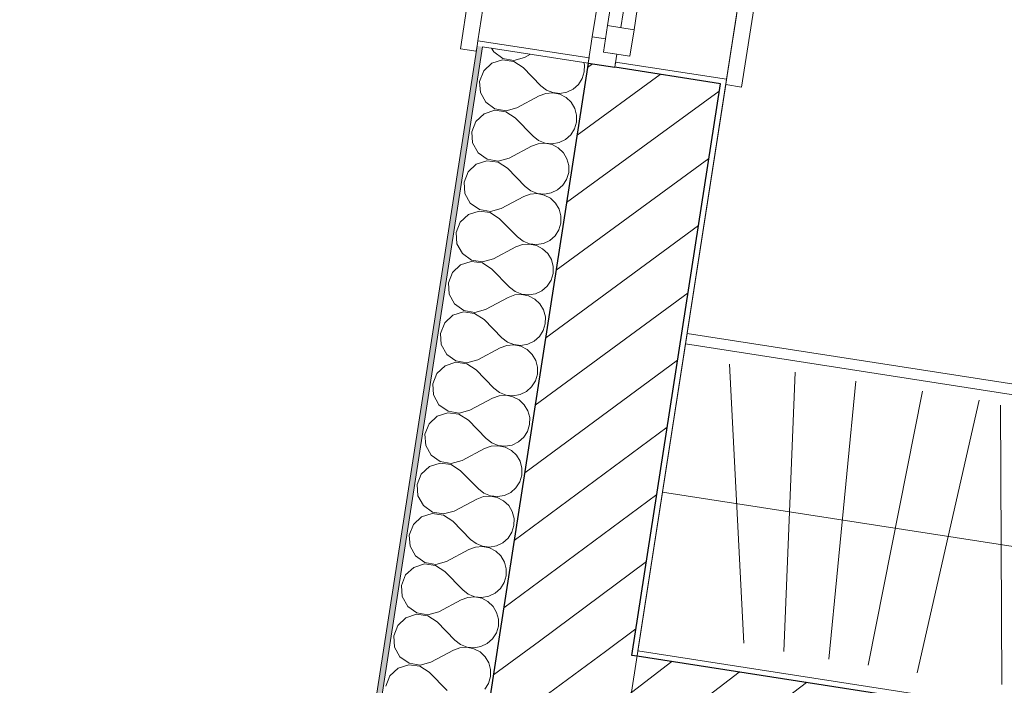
# Model space of a CAD drawing. Header units: metres. Extents: x 5509548 to 5517943, y 5680530 to 5684871.
# Tile 96 of 124: x 5516177.18 to 5516179.02, y 5683290.47 to 5683291.71. Entities that reach past the tile are written whole.
import ezdxf

# ---------------------------------------------------------------- set-up
doc = ezdxf.new("R2010")
doc.units = ezdxf.units.M
doc.linetypes.add('Przerywana', pattern=[240, 120, -120])
for name, color, linetype in [('Nowe_A-Meble-Sypialnia', 7, 'CONTINUOUS'), ('Nowe_A-Posadzki', 7, 'CONTINUOUS'), ('Nowe_A-Ściany-Działowe', 7, 'CONTINUOUS'), ('Nowe_A-Ściany-Zewnętrzne', 7, 'CONTINUOUS'), ('Nowe_Okna Archicada', 7, 'CONTINUOUS')]:
    doc.layers.add(name, color=color, linetype=linetype)
for name, color, linetype, lineweight in [('Nowe_A-Meble-Sypialnia_Nr_pióra__4', 7, 'CONTINUOUS', 13), ('Nowe_A-Posadzki_Nr_pióra__89', 7, 'CONTINUOUS', 13), ('Nowe_A-Ściany-Działowe_Nr_pióra__27', 7, 'CONTINUOUS', 25), ('Nowe_A-Ściany-Działowe_Nr_pióra__47', 7, 'CONTINUOUS', 15), ('Nowe_A-Ściany-Zewnętrzne_Nr_pióra__174', 7, 'CONTINUOUS', 5), ('Nowe_A-Ściany-Zewnętrzne_Nr_pióra__27', 7, 'CONTINUOUS', 25), ('Nowe_A-Ściany-Zewnętrzne_Nr_pióra__47', 7, 'CONTINUOUS', 15), ('Nowe_A-Ściany-Zewnętrzne_Nr_pióra__67', 7, 'CONTINUOUS', 13), ('Nowe_Okna Archicada_Nr_pióra__20', 1, 'CONTINUOUS', 13), ('Nowe_Okna Archicada_Nr_pióra__23', 7, 'CONTINUOUS', 15), ('Nowe_Okna Archicada_Nr_pióra__27', 7, 'CONTINUOUS', 25), ('Nowe_Okna Archicada_Nr_pióra__3', 7, 'CONTINUOUS', 13), ('Nowe_Okna Archicada_Nr_pióra__47', 7, 'CONTINUOUS', 15)]:
    doc.layers.add(name, color=color, linetype=linetype, lineweight=lineweight)
doc.layers.add('Nowe_A-Strefy-Parter_Nr_pióra__94', color=7, linetype='CONTINUOUS', lineweight=13, true_color=0xe4ad2c)
pattern_1 = [(0, (0, 0), (0, 86.60254037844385), [0, -50]), (0, (25, 43.30126941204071), (0, 86.60254037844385), [0, -50])]
pattern_2 = [(45, (0, 0), (-63.63960862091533, 63.63960862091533), [])]

# ---------------------------------------------------------------- blocks, each defined once
blk = doc.blocks.new('Strop_4', base_point=(65240.07224493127, -99177.59784355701))
at = {"layer": 'Nowe_A-Posadzki_Nr_pióra__89', "color": 7, "linetype": 'Continuous', "lineweight": 13, "flags": 128}
blk.add_lwpolyline([(65240.07224493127, -99177.59784355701), (65240.07224493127, -116907.597843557), (90770.07224493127, -116907.597843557), (90770.07224493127, -99177.59784355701)], close=True, dxfattribs=at)
blk = doc.blocks.new('*X180')
at = {"layer": 'Nowe_A-Ściany-Zewnętrzne_Nr_pióra__174', "color": 7, "linetype": 'Continuous', "lineweight": 5}
for p, q in [((64797.48121627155, -111792.5958277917), (64802.3230586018, -111798.7795288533)), ((64802.3230586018, -111798.7795288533), (64821.03146698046, -111808.1337330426)), ((64841.94358406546, -111808.5685193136), (64861.02462588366, -111800.000000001)), ((64861.02462588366, -111800.000000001), (64870.89685549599, -111792.5958277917)), ((64973.49788101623, -111796.5111176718), (64971.77200322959, -111792.5958277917)), ((64975.31034016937, -111809.5238095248), (64973.49788101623, -111796.5111176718)), ((64802.3230586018, -111820.2680901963), (64789.427959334, -111836.7369121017)), ((64821.03146698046, -111810.913886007), (64802.3230586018, -111820.2680901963)), ((64821.03146698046, -111808.1337330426), (64841.94358406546, -111808.5685193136)), ((64841.94358406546, -111810.479099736), (64821.03146698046, -111810.913886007)), ((64861.02462588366, -111819.0476190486), (64841.94358406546, -111810.479099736)), ((64861.02462588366, -111819.0476190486), (64899.11986397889, -111847.61904762)), ((64973.49788101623, -111822.5365013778), (64975.31034016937, -111809.5238095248)), ((64789.427959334, -111836.7369121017), (64784.83414969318, -111857.1428571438)), ((64959.81552709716, -111844.6750150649), (64968.19847390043, -111834.5586243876)), ((64968.19847390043, -111834.5586243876), (64973.49788101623, -111822.5365013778)), ((64784.83414969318, -111857.1428571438), (64789.427959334, -111877.548802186)), ((64899.11986397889, -111847.61904762), (64910.61749295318, -111853.9766954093)), ((64910.61749295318, -111853.9766954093), (64923.41483563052, -111856.9504435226)), ((64923.41483563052, -111857.3352707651), (64910.61749295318, -111860.3090188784)), ((64923.41483563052, -111856.9504435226), (64936.53771625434, -111856.3139204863)), ((64936.53771625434, -111857.9717938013), (64923.41483563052, -111857.3352707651)), ((64936.53771625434, -111856.3139204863), (64948.98717805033, -111852.1155805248)), ((64948.98717805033, -111862.1701337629), (64936.53771625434, -111857.9717938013)), ((64948.98717805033, -111852.1155805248), (64959.81552709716, -111844.6750150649)), ((64861.02462588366, -111895.2380952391), (64899.11986397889, -111866.6666666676)), ((64910.61749295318, -111860.3090188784), (64899.11986397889, -111866.6666666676)), ((64959.81552709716, -111869.6106992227), (64948.98717805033, -111862.1701337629)), ((64968.19847390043, -111879.7270899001), (64959.81552709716, -111869.6106992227)), ((64789.427959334, -111877.548802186), (64802.3230586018, -111894.0176240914)), ((64802.3230586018, -111894.0176240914), (64821.03146698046, -111903.3718282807)), ((64973.49788101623, -111891.7492129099), (64968.19847390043, -111879.7270899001)), ((64975.31034016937, -111904.7619047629), (64973.49788101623, -111891.7492129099)), ((64821.03146698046, -111906.1519812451), (64802.3230586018, -111915.5061854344)), ((64821.03146698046, -111903.3718282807), (64841.94358406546, -111903.8066145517)), ((64841.94358406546, -111905.7171949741), (64821.03146698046, -111906.1519812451)), ((64841.94358406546, -111903.8066145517), (64861.02462588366, -111895.2380952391)), ((64861.02462588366, -111914.2857142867), (64841.94358406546, -111905.7171949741)), ((64973.49788101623, -111917.7745966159), (64975.31034016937, -111904.7619047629)), ((64802.3230586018, -111915.5061854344), (64789.427959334, -111931.9750073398)), ((64861.02462588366, -111914.2857142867), (64899.11986397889, -111942.8571428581)), ((64959.81552709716, -111939.913110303), (64968.19847390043, -111929.7967196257)), ((64968.19847390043, -111929.7967196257), (64973.49788101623, -111917.7745966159)), ((64789.427959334, -111931.9750073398), (64784.83414969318, -111952.380952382)), ((64899.11986397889, -111942.8571428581), (64910.61749295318, -111949.2147906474)), ((64910.61749295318, -111949.2147906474), (64923.41483563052, -111952.1885387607)), ((64936.53771625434, -111951.5520157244), (64948.98717805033, -111947.3536757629)), ((64948.98717805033, -111947.3536757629), (64959.81552709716, -111939.913110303)), ((64784.83414969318, -111952.380952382), (64789.427959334, -111972.7868974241)), ((64861.02462588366, -111990.4761904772), (64899.11986397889, -111961.9047619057)), ((64910.61749295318, -111955.5471141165), (64899.11986397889, -111961.9047619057)), ((64923.41483563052, -111952.5733660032), (64910.61749295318, -111955.5471141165)), ((64923.41483563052, -111952.1885387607), (64936.53771625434, -111951.5520157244)), ((64936.53771625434, -111953.2098890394), (64923.41483563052, -111952.5733660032)), ((64948.98717805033, -111957.408229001), (64936.53771625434, -111953.2098890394)), ((64959.81552709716, -111964.8487944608), (64948.98717805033, -111957.408229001)), ((64968.19847390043, -111974.9651851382), (64959.81552709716, -111964.8487944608)), ((64789.427959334, -111972.7868974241), (64802.3230586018, -111989.2557193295)), ((64973.49788101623, -111986.987308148), (64968.19847390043, -111974.9651851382)), ((64802.3230586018, -111989.2557193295), (64821.03146698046, -111998.6099235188)), ((64821.03146698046, -112001.3900764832), (64802.3230586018, -112010.7442806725)), ((64821.03146698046, -111998.6099235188), (64841.94358406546, -111999.0447097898)), ((64841.94358406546, -112000.9552902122), (64821.03146698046, -112001.3900764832)), ((64841.94358406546, -111999.0447097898), (64861.02462588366, -111990.4761904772)), ((64861.02462588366, -112009.5238095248), (64841.94358406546, -112000.9552902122)), ((64975.31034016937, -112000.000000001), (64973.49788101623, -111986.987308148)), ((64973.49788101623, -112013.012691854), (64975.31034016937, -112000.000000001)), ((64802.3230586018, -112010.7442806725), (64789.427959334, -112027.2131025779)), ((64861.02462588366, -112009.5238095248), (64899.11986397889, -112038.0952380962)), ((64968.19847390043, -112025.0348148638), (64973.49788101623, -112013.012691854)), ((64789.427959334, -112027.2131025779), (64784.83414969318, -112047.61904762)), ((64899.11986397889, -112038.0952380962), (64910.61749295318, -112044.4528858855)), ((64948.98717805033, -112042.591771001), (64959.81552709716, -112035.1512055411)), ((64959.81552709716, -112035.1512055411), (64968.19847390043, -112025.0348148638)), ((64784.83414969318, -112047.61904762), (64789.427959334, -112068.0249926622)), ((64861.02462588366, -112085.7142857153), (64899.11986397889, -112057.1428571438)), ((64910.61749295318, -112050.7852093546), (64899.11986397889, -112057.1428571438)), ((64910.61749295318, -112044.4528858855), (64923.41483563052, -112047.4266339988)), ((64923.41483563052, -112047.8114612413), (64910.61749295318, -112050.7852093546)), ((64923.41483563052, -112047.4266339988), (64936.53771625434, -112046.7901109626)), ((64936.53771625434, -112048.4479842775), (64923.41483563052, -112047.8114612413)), ((64936.53771625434, -112046.7901109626), (64948.98717805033, -112042.591771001)), ((64948.98717805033, -112052.6463242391), (64936.53771625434, -112048.4479842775)), ((64959.81552709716, -112060.086889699), (64948.98717805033, -112052.6463242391)), ((64968.19847390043, -112070.2032803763), (64959.81552709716, -112060.086889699)), ((64789.427959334, -112068.0249926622), (64802.3230586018, -112084.4938145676)), ((64973.49788101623, -112082.2254033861), (64968.19847390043, -112070.2032803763)), ((64802.3230586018, -112084.4938145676), (64821.03146698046, -112093.8480187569)), ((64821.03146698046, -112096.6281717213), (64802.3230586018, -112105.9823759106)), ((64821.03146698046, -112093.8480187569), (64841.94358406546, -112094.2828050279)), ((64841.94358406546, -112096.1933854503), (64821.03146698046, -112096.6281717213)), ((64841.94358406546, -112094.2828050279), (64861.02462588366, -112085.7142857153)), ((64861.02462588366, -112104.7619047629), (64841.94358406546, -112096.1933854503)), ((64975.31034016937, -112095.2380952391), (64973.49788101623, -112082.2254033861)), ((64973.49788101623, -112108.2507870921), (64975.31034016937, -112095.2380952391)), ((64802.3230586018, -112105.9823759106), (64789.427959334, -112122.451197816)), ((64861.02462588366, -112104.7619047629), (64899.11986397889, -112133.3333333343)), ((64968.19847390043, -112120.2729101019), (64973.49788101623, -112108.2507870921)), ((64789.427959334, -112122.451197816), (64784.83414969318, -112142.8571428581)), ((64899.11986397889, -112133.3333333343), (64910.61749295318, -112139.6909811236)), ((64948.98717805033, -112137.8298662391), (64959.81552709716, -112130.3893007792)), ((64959.81552709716, -112130.3893007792), (64968.19847390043, -112120.2729101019)), ((64784.83414969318, -112142.8571428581), (64789.427959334, -112163.2630879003)), ((64861.02462588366, -112180.9523809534), (64899.11986397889, -112152.380952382)), ((64910.61749295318, -112146.0233045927), (64899.11986397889, -112152.380952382)), ((64910.61749295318, -112139.6909811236), (64923.41483563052, -112142.6647292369)), ((64923.41483563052, -112143.0495564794), (64910.61749295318, -112146.0233045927)), ((64923.41483563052, -112142.6647292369), (64936.53771625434, -112142.0282062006)), ((64936.53771625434, -112143.6860795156), (64923.41483563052, -112143.0495564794)), ((64936.53771625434, -112142.0282062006), (64948.98717805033, -112137.8298662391)), ((64948.98717805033, -112147.8844194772), (64936.53771625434, -112143.6860795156)), ((64959.81552709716, -112155.324984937), (64948.98717805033, -112147.8844194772)), ((64789.427959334, -112163.2630879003), (64802.3230586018, -112179.7319098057)), ((64968.19847390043, -112165.4413756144), (64959.81552709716, -112155.324984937)), ((64973.49788101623, -112177.4634986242), (64968.19847390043, -112165.4413756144)), ((64802.3230586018, -112179.7319098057), (64821.03146698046, -112189.086113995)), ((64821.03146698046, -112189.086113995), (64841.94358406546, -112189.520900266)), ((64841.94358406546, -112189.520900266), (64861.02462588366, -112180.9523809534)), ((64975.31034016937, -112190.4761904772), (64973.49788101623, -112177.4634986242)), ((64802.3230586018, -112201.2204711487), (64789.427959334, -112217.6892930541)), ((64821.03146698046, -112191.8662669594), (64802.3230586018, -112201.2204711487)), ((64841.94358406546, -112191.4314806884), (64821.03146698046, -112191.8662669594)), ((64861.02462588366, -112200.000000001), (64841.94358406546, -112191.4314806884)), ((64861.02462588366, -112200.000000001), (64899.11986397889, -112228.5714285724)), ((64968.19847390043, -112215.51100534), (64973.49788101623, -112203.4888823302)), ((64973.49788101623, -112203.4888823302), (64975.31034016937, -112190.4761904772)), ((64789.427959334, -112217.6892930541), (64784.83414969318, -112238.0952380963)), ((64948.98717805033, -112233.0679614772), (64959.81552709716, -112225.6273960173)), ((64959.81552709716, -112225.6273960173), (64968.19847390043, -112215.51100534)), ((64784.83414969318, -112238.0952380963), (64789.427959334, -112258.5011831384)), ((64899.11986397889, -112228.5714285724), (64910.61749295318, -112234.9290763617)), ((64910.61749295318, -112241.2613998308), (64899.11986397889, -112247.61904762)), ((64910.61749295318, -112234.9290763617), (64923.41483563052, -112237.902824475)), ((64923.41483563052, -112238.2876517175), (64910.61749295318, -112241.2613998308)), ((64923.41483563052, -112237.902824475), (64936.53771625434, -112237.2663014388)), ((64936.53771625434, -112238.9241747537), (64923.41483563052, -112238.2876517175)), ((64936.53771625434, -112237.2663014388), (64948.98717805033, -112233.0679614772)), ((64948.98717805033, -112243.1225147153), (64936.53771625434, -112238.9241747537)), ((64959.81552709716, -112250.5630801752), (64948.98717805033, -112243.1225147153)), ((64789.427959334, -112258.5011831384), (64802.3230586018, -112274.9700050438)), ((64861.02462588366, -112276.1904761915), (64899.11986397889, -112247.61904762)), ((64968.19847390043, -112260.6794708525), (64959.81552709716, -112250.5630801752)), ((64973.49788101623, -112272.7015938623), (64968.19847390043, -112260.6794708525)), ((64802.3230586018, -112274.9700050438), (64821.03146698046, -112284.3242092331)), ((64841.94358406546, -112284.7589955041), (64861.02462588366, -112276.1904761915)), ((64975.31034016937, -112285.7142857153), (64973.49788101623, -112272.7015938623)), ((64802.3230586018, -112296.4585663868), (64789.427959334, -112312.9273882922)), ((64821.03146698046, -112287.1043621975), (64802.3230586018, -112296.4585663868)), ((64821.03146698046, -112284.3242092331), (64841.94358406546, -112284.7589955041)), ((64841.94358406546, -112286.6695759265), (64821.03146698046, -112287.1043621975)), ((64861.02462588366, -112295.2380952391), (64841.94358406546, -112286.6695759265)), ((64861.02462588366, -112295.2380952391), (64899.11986397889, -112323.8095238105)), ((64968.19847390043, -112310.7491005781), (64973.49788101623, -112298.7269775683)), ((64973.49788101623, -112298.7269775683), (64975.31034016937, -112285.7142857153)), ((64789.427959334, -112312.9273882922), (64784.83414969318, -112333.3333333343)), ((64959.81552709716, -112320.8654912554), (64968.19847390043, -112310.7491005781)), ((64784.83414969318, -112333.3333333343), (64789.427959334, -112353.7392783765)), ((64899.11986397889, -112323.8095238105), (64910.61749295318, -112330.1671715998)), ((64910.61749295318, -112330.1671715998), (64923.41483563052, -112333.1409197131)), ((64923.41483563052, -112333.5257469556), (64910.61749295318, -112336.4994950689)), ((64923.41483563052, -112333.1409197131), (64936.53771625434, -112332.5043966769)), ((64936.53771625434, -112334.1622699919), (64923.41483563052, -112333.5257469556)), ((64936.53771625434, -112332.5043966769), (64948.98717805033, -112328.3060567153)), ((64948.98717805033, -112338.3606099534), (64936.53771625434, -112334.1622699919)), ((64948.98717805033, -112328.3060567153), (64959.81552709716, -112320.8654912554)), ((64789.427959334, -112353.7392783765), (64802.3230586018, -112370.2081002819)), ((64861.02462588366, -112371.4285714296), (64899.11986397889, -112342.8571428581)), ((64910.61749295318, -112336.4994950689), (64899.11986397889, -112342.8571428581)), ((64959.81552709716, -112345.8011754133), (64948.98717805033, -112338.3606099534)), ((64968.19847390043, -112355.9175660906), (64959.81552709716, -112345.8011754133)), ((64802.3230586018, -112370.2081002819), (64821.03146698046, -112379.5623044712)), ((64841.94358406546, -112379.9970907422), (64861.02462588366, -112371.4285714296)), ((64973.49788101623, -112367.9396891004), (64968.19847390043, -112355.9175660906)), ((64975.31034016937, -112380.9523809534), (64973.49788101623, -112367.9396891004)), ((64821.03146698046, -112382.3424574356), (64802.3230586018, -112391.6966616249)), ((64821.03146698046, -112379.5623044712), (64841.94358406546, -112379.9970907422)), ((64841.94358406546, -112381.9076711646), (64821.03146698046, -112382.3424574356)), ((64861.02462588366, -112390.4761904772), (64841.94358406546, -112381.9076711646)), ((64861.02462588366, -112390.4761904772), (64899.11986397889, -112419.0476190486)), ((64973.49788101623, -112393.9650728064), (64975.31034016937, -112380.9523809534)), ((64789.427959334, -112408.1654835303), (64784.83414969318, -112428.5714285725)), ((64802.3230586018, -112391.6966616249), (64789.427959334, -112408.1654835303)), ((64959.81552709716, -112416.1035864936), (64968.19847390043, -112405.9871958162)), ((64968.19847390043, -112405.9871958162), (64973.49788101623, -112393.9650728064)), ((64899.11986397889, -112419.0476190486), (64910.61749295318, -112425.4052668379)), ((64910.61749295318, -112425.4052668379), (64923.41483563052, -112428.3790149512)), ((64923.41483563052, -112428.3790149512), (64936.53771625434, -112427.7424919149)), ((64936.53771625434, -112427.7424919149), (64948.98717805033, -112423.5441519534)), ((64948.98717805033, -112423.5441519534), (64959.81552709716, -112416.1035864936)), ((64784.83414969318, -112428.5714285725), (64789.427959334, -112448.9773736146)), ((64861.02462588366, -112466.6666666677), (64899.11986397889, -112438.0952380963)), ((64910.61749295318, -112431.737590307), (64899.11986397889, -112438.0952380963)), ((64923.41483563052, -112428.7638421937), (64910.61749295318, -112431.737590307)), ((64936.53771625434, -112429.40036523), (64923.41483563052, -112428.7638421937)), ((64948.98717805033, -112433.5987051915), (64936.53771625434, -112429.40036523)), ((64959.81552709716, -112441.0392706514), (64948.98717805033, -112433.5987051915)), ((64968.19847390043, -112451.1556613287), (64959.81552709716, -112441.0392706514)), ((64789.427959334, -112448.9773736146), (64802.3230586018, -112465.44619552)), ((64973.49788101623, -112463.1777843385), (64968.19847390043, -112451.1556613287)), ((64975.31034016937, -112476.1904761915), (64973.49788101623, -112463.1777843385)), ((64802.3230586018, -112465.44619552), (64821.03146698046, -112474.8003997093)), ((64821.03146698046, -112477.5805526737), (64802.3230586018, -112486.934756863)), ((64821.03146698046, -112474.8003997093), (64841.94358406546, -112475.2351859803)), ((64841.94358406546, -112477.1457664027), (64821.03146698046, -112477.5805526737)), ((64841.94358406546, -112475.2351859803), (64861.02462588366, -112466.6666666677)), ((64861.02462588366, -112485.7142857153), (64841.94358406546, -112477.1457664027)), ((64973.49788101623, -112489.2031680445), (64975.31034016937, -112476.1904761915)), ((64802.3230586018, -112486.934756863), (64789.427959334, -112503.4035787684)), ((64861.02462588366, -112485.7142857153), (64899.11986397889, -112514.2857142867)), ((64959.81552709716, -112511.3416817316), (64968.19847390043, -112501.2252910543)), ((64968.19847390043, -112501.2252910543), (64973.49788101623, -112489.2031680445)), ((64789.427959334, -112503.4035787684), (64784.83414969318, -112523.8095238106)), ((64899.11986397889, -112514.2857142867), (64910.61749295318, -112520.643362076)), ((64936.53771625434, -112522.9805871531), (64948.98717805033, -112518.7822471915)), ((64948.98717805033, -112518.7822471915), (64959.81552709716, -112511.3416817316)), ((64784.83414969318, -112523.8095238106), (64789.427959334, -112544.2154688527)), ((64861.02462588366, -112561.9047619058), (64899.11986397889, -112533.3333333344)), ((64910.61749295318, -112526.9756855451), (64899.11986397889, -112533.3333333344)), ((64910.61749295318, -112520.643362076), (64923.41483563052, -112523.6171101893)), ((64923.41483563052, -112524.0019374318), (64910.61749295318, -112526.9756855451)), ((64923.41483563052, -112523.6171101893), (64936.53771625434, -112522.9805871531)), ((64936.53771625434, -112524.638460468), (64923.41483563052, -112524.0019374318)), ((64948.98717805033, -112528.8368004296), (64936.53771625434, -112524.638460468)), ((64959.81552709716, -112536.2773658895), (64948.98717805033, -112528.8368004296)), ((64968.19847390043, -112546.3937565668), (64959.81552709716, -112536.2773658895)), ((64789.427959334, -112544.2154688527), (64802.3230586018, -112560.6842907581)), ((64973.49788101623, -112558.4158795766), (64968.19847390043, -112546.3937565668)), ((64802.3230586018, -112560.6842907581), (64821.03146698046, -112570.0384949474)), ((64821.03146698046, -112572.8186479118), (64802.3230586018, -112582.1728521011)), ((64821.03146698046, -112570.0384949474), (64841.94358406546, -112570.4732812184)), ((64841.94358406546, -112572.3838616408), (64821.03146698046, -112572.8186479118)), ((64841.94358406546, -112570.4732812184), (64861.02462588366, -112561.9047619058)), ((64861.02462588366, -112580.9523809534), (64841.94358406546, -112572.3838616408)), ((64975.31034016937, -112571.4285714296), (64973.49788101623, -112558.4158795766)), ((64973.49788101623, -112584.4412632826), (64975.31034016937, -112571.4285714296)), ((64802.3230586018, -112582.1728521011), (64789.427959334, -112598.6416740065)), ((64861.02462588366, -112580.9523809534), (64899.11986397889, -112609.5238095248)), ((64968.19847390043, -112596.4633862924), (64973.49788101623, -112584.4412632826)), ((64789.427959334, -112598.6416740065), (64784.83414969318, -112619.0476190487)), ((64899.11986397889, -112609.5238095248), (64910.61749295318, -112615.8814573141)), ((64948.98717805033, -112614.0203424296), (64959.81552709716, -112606.5797769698)), ((64959.81552709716, -112606.5797769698), (64968.19847390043, -112596.4633862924)), ((64784.83414969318, -112619.0476190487), (64789.427959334, -112639.4535640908)), ((64861.02462588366, -112657.1428571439), (64899.11986397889, -112628.5714285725)), ((64910.61749295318, -112622.2137807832), (64899.11986397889, -112628.5714285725)), ((64910.61749295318, -112615.8814573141), (64923.41483563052, -112618.8552054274)), ((64923.41483563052, -112619.2400326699), (64910.61749295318, -112622.2137807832)), ((64923.41483563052, -112618.8552054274), (64936.53771625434, -112618.2186823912)), ((64936.53771625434, -112619.8765557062), (64923.41483563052, -112619.2400326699)), ((64936.53771625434, -112618.2186823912), (64948.98717805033, -112614.0203424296)), ((64948.98717805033, -112624.0748956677), (64936.53771625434, -112619.8765557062)), ((64959.81552709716, -112631.5154611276), (64948.98717805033, -112624.0748956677)), ((64789.427959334, -112639.4535640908), (64802.3230586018, -112655.9223859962)), ((64968.19847390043, -112641.6318518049), (64959.81552709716, -112631.5154611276)), ((64973.49788101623, -112653.6539748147), (64968.19847390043, -112641.6318518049)), ((64802.3230586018, -112655.9223859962), (64821.03146698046, -112665.2765901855)), ((64821.03146698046, -112665.2765901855), (64841.94358406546, -112665.7113764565)), ((64841.94358406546, -112665.7113764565), (64861.02462588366, -112657.1428571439)), ((64975.31034016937, -112666.6666666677), (64973.49788101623, -112653.6539748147)), ((64973.49788101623, -112679.6793585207), (64975.31034016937, -112666.6666666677)), ((64802.3230586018, -112677.4109473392), (64789.427959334, -112693.8797692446)), ((64821.03146698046, -112668.0567431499), (64802.3230586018, -112677.4109473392)), ((64841.94358406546, -112667.6219568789), (64821.03146698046, -112668.0567431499)), ((64861.02462588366, -112676.1904761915), (64841.94358406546, -112667.6219568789)), ((64861.02462588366, -112676.1904761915), (64899.11986397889, -112704.7619047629)), ((64968.19847390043, -112691.7014815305), (64973.49788101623, -112679.6793585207)), ((64789.427959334, -112693.8797692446), (64784.83414969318, -112714.2857142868)), ((64948.98717805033, -112709.2584376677), (64959.81552709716, -112701.8178722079)), ((64959.81552709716, -112701.8178722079), (64968.19847390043, -112691.7014815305)), ((64784.83414969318, -112714.2857142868), (64789.427959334, -112734.6916593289)), ((64899.11986397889, -112704.7619047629), (64910.61749295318, -112711.1195525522)), ((64910.61749295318, -112717.4518760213), (64899.11986397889, -112723.8095238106)), ((64910.61749295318, -112711.1195525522), (64923.41483563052, -112714.0933006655)), ((64923.41483563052, -112714.478127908), (64910.61749295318, -112717.4518760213)), ((64923.41483563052, -112714.0933006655), (64936.53771625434, -112713.4567776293)), ((64936.53771625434, -112715.1146509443), (64923.41483563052, -112714.478127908)), ((64936.53771625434, -112713.4567776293), (64948.98717805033, -112709.2584376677)), ((64948.98717805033, -112719.3129909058), (64936.53771625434, -112715.1146509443)), ((64959.81552709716, -112726.7535563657), (64948.98717805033, -112719.3129909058)), ((64789.427959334, -112734.6916593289), (64802.3230586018, -112751.1604812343)), ((64861.02462588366, -112752.380952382), (64899.11986397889, -112723.8095238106)), ((64968.19847390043, -112736.869947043), (64959.81552709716, -112726.7535563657)), ((64973.49788101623, -112748.8920700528), (64968.19847390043, -112736.869947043)), ((64802.3230586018, -112751.1604812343), (64821.03146698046, -112760.5146854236)), ((64841.94358406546, -112760.9494716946), (64861.02462588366, -112752.380952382)), ((64975.31034016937, -112761.9047619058), (64973.49788101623, -112748.8920700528)), ((64802.3230586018, -112772.6490425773), (64789.427959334, -112789.1178644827)), ((64821.03146698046, -112763.294838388), (64802.3230586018, -112772.6490425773)), ((64821.03146698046, -112760.5146854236), (64841.94358406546, -112760.9494716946)), ((64841.94358406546, -112762.860052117), (64821.03146698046, -112763.294838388)), ((64861.02462588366, -112771.4285714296), (64841.94358406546, -112762.860052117)), ((64861.02462588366, -112771.4285714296), (64899.11986397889, -112800.000000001)), ((64968.19847390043, -112786.9395767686), (64973.49788101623, -112774.9174537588)), ((64973.49788101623, -112774.9174537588), (64975.31034016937, -112761.9047619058)), ((64789.427959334, -112789.1178644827), (64784.83414969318, -112809.5238095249)), ((64959.81552709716, -112797.055967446), (64968.19847390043, -112786.9395767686)), ((64784.83414969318, -112809.5238095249), (64789.427959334, -112829.929754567)), ((64899.11986397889, -112800.000000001), (64910.61749295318, -112806.3576477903)), ((64910.61749295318, -112812.6899712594), (64899.11986397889, -112819.0476190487)), ((64910.61749295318, -112806.3576477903), (64923.41483563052, -112809.3313959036)), ((64923.41483563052, -112809.7162231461), (64910.61749295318, -112812.6899712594)), ((64923.41483563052, -112809.3313959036), (64936.53771625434, -112808.6948728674)), ((64936.53771625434, -112810.3527461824), (64923.41483563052, -112809.7162231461)), ((64936.53771625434, -112808.6948728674), (64948.98717805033, -112804.4965329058)), ((64948.98717805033, -112814.5510861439), (64936.53771625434, -112810.3527461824)), ((64948.98717805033, -112804.4965329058), (64959.81552709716, -112797.055967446)), ((64789.427959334, -112829.929754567), (64802.3230586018, -112846.3985764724)), ((64861.02462588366, -112847.6190476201), (64899.11986397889, -112819.0476190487)), ((64959.81552709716, -112821.9916516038), (64948.98717805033, -112814.5510861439)), ((64968.19847390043, -112832.1080422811), (64959.81552709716, -112821.9916516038)), ((64973.49788101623, -112844.1301652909), (64968.19847390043, -112832.1080422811)), ((64802.3230586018, -112846.3985764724), (64821.03146698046, -112855.7527806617)), ((64841.94358406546, -112856.1875669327), (64861.02462588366, -112847.6190476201)), ((64975.31034016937, -112857.1428571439), (64973.49788101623, -112844.1301652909)), ((64802.3230586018, -112867.8871378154), (64789.427959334, -112884.3559597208)), ((64821.03146698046, -112858.5329336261), (64802.3230586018, -112867.8871378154)), ((64821.03146698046, -112855.7527806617), (64841.94358406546, -112856.1875669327)), ((64841.94358406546, -112858.0981473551), (64821.03146698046, -112858.5329336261)), ((64861.02462588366, -112866.6666666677), (64841.94358406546, -112858.0981473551)), ((64861.02462588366, -112866.6666666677), (64899.11986397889, -112895.2380952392)), ((64973.49788101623, -112870.1555489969), (64975.31034016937, -112857.1428571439)), ((64789.427959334, -112884.3559597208), (64784.83414969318, -112904.761904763)), ((64959.81552709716, -112892.2940626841), (64968.19847390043, -112882.1776720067)), ((64968.19847390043, -112882.1776720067), (64973.49788101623, -112870.1555489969)), ((64784.83414969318, -112904.761904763), (64789.427959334, -112925.1678498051)), ((64899.11986397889, -112895.2380952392), (64910.61749295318, -112901.5957430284)), ((64910.61749295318, -112901.5957430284), (64923.41483563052, -112904.5694911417)), ((64923.41483563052, -112904.9543183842), (64910.61749295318, -112907.9280664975)), ((64923.41483563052, -112904.5694911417), (64936.53771625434, -112903.9329681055)), ((64936.53771625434, -112905.5908414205), (64923.41483563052, -112904.9543183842)), ((64936.53771625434, -112903.9329681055), (64948.98717805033, -112899.7346281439)), ((64948.98717805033, -112909.789181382), (64936.53771625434, -112905.5908414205)), ((64948.98717805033, -112899.7346281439), (64959.81552709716, -112892.2940626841)), ((64861.02462588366, -112942.8571428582), (64899.11986397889, -112914.2857142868)), ((64910.61749295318, -112907.9280664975), (64899.11986397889, -112914.2857142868)), ((64959.81552709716, -112917.2297468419), (64948.98717805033, -112909.789181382)), ((64968.19847390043, -112927.3461375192), (64959.81552709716, -112917.2297468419)), ((64789.427959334, -112925.1678498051), (64802.3230586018, -112941.6366717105)), ((64802.3230586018, -112941.6366717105), (64821.03146698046, -112950.9908758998)), ((64841.94358406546, -112951.4256621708), (64861.02462588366, -112942.8571428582)), ((64973.49788101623, -112939.368260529), (64968.19847390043, -112927.3461375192)), ((64975.31034016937, -112952.380952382), (64973.49788101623, -112939.368260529)), ((64821.03146698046, -112953.7710288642), (64802.3230586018, -112963.1252330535)), ((64821.03146698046, -112950.9908758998), (64841.94358406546, -112951.4256621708)), ((64841.94358406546, -112953.3362425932), (64821.03146698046, -112953.7710288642)), ((64861.02462588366, -112961.9047619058), (64841.94358406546, -112953.3362425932)), ((64973.49788101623, -112965.393644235), (64975.31034016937, -112952.380952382)), ((64789.427959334, -112979.5940549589), (64784.83414969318, -113000.0000000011)), ((64802.3230586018, -112963.1252330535), (64789.427959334, -112979.5940549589)), ((64861.02462588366, -112961.9047619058), (64899.11986397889, -112990.4761904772)), ((64968.19847390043, -112977.4157672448), (64973.49788101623, -112965.393644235))]:
    blk.add_line(p, q, dxfattribs=at)
blk = doc.blocks.new('WSC Okno dwuskrzydłowe 26')
at = {"layer": 'Nowe_Okna Archicada_Nr_pióra__20', "color": 1, "linetype": 'Continuous', "lineweight": 13}
for p, q in [((0, 150), (-18.2737854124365, 51.68607033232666)), ((0, 150), (76.00711874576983, 85.01940366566)), ((200, 0), (-200, 0)), ((-200, 0), (-200, -100)), ((200, -100), (200, 0)), ((-200, -100), (200, -100))]:
    blk.add_line(p, q, dxfattribs=at)
for centre, start, end in [((-282.8427124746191, 50), 340.5287793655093, 19.47122063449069), ((282.8427124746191, -150), 160.5287793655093, 199.4712206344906)]:
    blk.add_arc(centre, 300.0000000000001, start, end, dxfattribs=at)
at = {"layer": 'Nowe_Okna Archicada_Nr_pióra__23', "color": 7, "linetype": 'Continuous', "lineweight": 15}
for p, q in [((-875, 25.00000000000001), (-825, 25.00000000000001)), ((-875, -25), (-875, 25.00000000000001)), ((-825, 25.00000000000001), (-825, -25)), ((-825, 25.00000000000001), (250.0000000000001, 25.00000000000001)), ((250.0000000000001, -25), (250.0000000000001, 25.00000000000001)), ((250.0000000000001, 25.00000000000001), (300.0000000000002, 25.00000000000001)), ((300.0000000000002, 25.00000000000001), (300.0000000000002, -25)), ((300.0000000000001, 25.00000000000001), (350.0000000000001, 25.00000000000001)), ((300.0000000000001, -25), (300.0000000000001, 25.00000000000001)), ((350.0000000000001, 25.00000000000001), (350.0000000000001, -25)), ((350.0000000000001, 25.00000000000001), (825.0000000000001, 25.00000000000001)), ((825.0000000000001, -25), (825.0000000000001, 25.00000000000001)), ((825.0000000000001, 25.00000000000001), (875, 25.00000000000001)), ((875, 25.00000000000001), (875, -25)), ((-900, 0), (-875, 0)), ((-875, 0), (-875, -25)), ((-825, 0), (250.0000000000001, 0)), ((350.0000000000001, 0), (825.0000000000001, 0)), ((875.0000000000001, -25), (875.0000000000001, 0)), ((875.0000000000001, 0), (900.0000000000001, 0)), ((-875, -25), (-850, -25)), ((-825, -25), (-875, -25)), ((-850, -25), (-850, -50)), ((250.0000000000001, -25), (-825, -25)), ((300.0000000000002, -25), (250.0000000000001, -25)), ((350.0000000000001, -25), (300.0000000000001, -25)), ((825.0000000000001, -25), (350.0000000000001, -25)), ((875, -25), (825.0000000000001, -25)), ((850.0000000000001, -50), (850.0000000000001, -25)), ((850.0000000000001, -25), (875.0000000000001, -25)), ((-850, -50), (-900, -50)), ((900.0000000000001, -50), (850.0000000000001, -50))]:
    blk.add_line(p, q, dxfattribs=at)
at = {"layer": 'Nowe_Okna Archicada_Nr_pióra__27', "color": 7, "linetype": 'Continuous', "lineweight": 25}
for p, q in [((-900, -50), (-900, 0)), ((-900, -50), (-900, 0)), ((900, -50), (900, 0)), ((900, -50), (900, 0))]:
    blk.add_line(p, q, dxfattribs=at)
at = {"layer": 'Nowe_Okna Archicada_Nr_pióra__3', "color": 7, "linetype": 'Continuous', "lineweight": 13}
for p, q in [((-900, 210), (-900, 240.0000000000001)), ((-900, 240.0000000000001), (900, 240.0000000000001)), ((900, 240.0000000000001), (900, 210)), ((-825, 25.00000000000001), (250.0000000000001, 25.00000000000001)), ((350.0000000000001, 25.00000000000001), (825.0000000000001, 25.00000000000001)), ((300.0000000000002, -50), (-850, -50)), ((850.0000000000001, -50), (300.0000000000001, -50)), ((-910, -260), (-910, -290.0000000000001)), ((910, -290.0000000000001), (910, -260)), ((-910, -290.0000000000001), (910, -290.0000000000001))]:
    blk.add_line(p, q, dxfattribs=at)
at = {"layer": 'Nowe_Okna Archicada_Nr_pióra__3', "color": 7, "linetype": 'Przerywana', "lineweight": 13}
for p, q in [((-890, 210), (890, 210)), ((-890, -260), (890, -260))]:
    blk.add_line(p, q, dxfattribs=at)
at = {"layer": 'Nowe_Okna Archicada_Nr_pióra__47', "color": 7, "linetype": 'Continuous', "lineweight": 15}
for p, q in [((-900, 210), (-889.9999999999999, 210)), ((-889.9999999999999, 8.326672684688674e-14), (-889.9999999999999, 210)), ((900, 210), (889.9999999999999, 210)), ((889.9999999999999, 8.326672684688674e-14), (889.9999999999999, 210)), ((-889.9999999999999, -49.99999999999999), (-889.9999999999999, -260)), ((889.9999999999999, -49.99999999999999), (889.9999999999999, -260)), ((-900, -260), (-910, -260)), ((-900, -260), (-889.9999999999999, -260)), ((900, -260), (889.9999999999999, -260)), ((900, -260), (910, -260))]:
    blk.add_line(p, q, dxfattribs=at)
blk = doc.blocks.new('Ściana_50', base_point=(65105.07224493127, -99042.597843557))
at = {"layer": 'Nowe_A-Ściany-Zewnętrzne', "linetype": 'Continuous', "lineweight": 0, "true_color": 0x000000}
h = blk.add_hatch(dxfattribs=at)
h.set_pattern_fill('Tynk', color=18, style=0, pattern_type=2)
h.set_pattern_definition(pattern_1)
h.paths.add_polyline_path([(64770.07224493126, -111782.5958496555), (64770.07224493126, -111792.5958496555), (64780.07224493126, -111792.5958496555), (64980.07224493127, -111792.5958496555), (64980.07224493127, -111782.5958496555)])
h = blk.add_hatch(dxfattribs=at)
h.set_pattern_fill('Tynk', color=18, style=0, pattern_type=2)
h.set_pattern_definition(pattern_1)
h.paths.add_polyline_path([(65240.07224493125, -111792.5958496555), (65240.07224493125, -111782.5958496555), (65030.07224493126, -111782.5958496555), (65030.07224493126, -111792.5958496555), (65230.07224493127, -111792.5958496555)])
h = blk.add_hatch(dxfattribs=at)
h.set_pattern_fill('Tynk', color=18, style=0, pattern_type=2)
h.set_pattern_definition(pattern_1)
h.paths.add_polyline_path([(64770.07224493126, -117367.597843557), (64780.07216554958, -117367.597843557), (64780.07224877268, -111792.595826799), (64770.07224493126, -111792.595826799)])
h = blk.add_hatch(dxfattribs=at)
h.set_pattern_fill('Bloczki_ceramiczne', color=18, style=0, pattern_type=2)
h.set_pattern_definition(pattern_2)
h.paths.add_polyline_path([(64980.07225728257, -111792.5958530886), (64980.07225728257, -112872.7344470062), (65230.07224564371, -112872.7344470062), (65230.07224564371, -111792.5958530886), (65030.07224195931, -111792.5958530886)])
h = blk.add_hatch(dxfattribs=at)
h.set_pattern_fill('Tynk', color=18, style=0, pattern_type=2)
h.set_pattern_definition(pattern_1)
h.paths.add_polyline_path([(65230.07225112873, -112862.7344470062), (65240.0722345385, -112862.7344470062), (65240.07225063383, -111792.5958547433), (65230.07225112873, -111792.5958547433)])
h = blk.add_hatch(dxfattribs=at)
h.set_pattern_fill('Tynk', color=18, style=0, pattern_type=2)
h.set_pattern_definition(pattern_1)
h.paths.add_polyline_path([(65240.07224493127, -112872.7344470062), (65240.07224493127, -112862.7344470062), (65230.07224493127, -112862.7344470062), (65230.07224493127, -112872.7344470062)])
h = blk.add_hatch(dxfattribs=at)
h.set_pattern_fill('Bloczki_ceramiczne', color=18, style=0, pattern_type=2)
h.set_pattern_definition(pattern_2)
h.paths.add_polyline_path([(65230.07224493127, -112987.7344470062), (65230.07224493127, -112872.7344470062), (64980.07224493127, -112872.7344470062), (64980.07224493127, -112987.7344470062)])
at = {"layer": 'Nowe_A-Ściany-Zewnętrzne_Nr_pióra__27', "color": 7, "linetype": 'Continuous', "lineweight": 25}
for p, q in [((64980.07224493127, -111792.5958496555), (65030.07224493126, -111792.5958496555)), ((64980.07225204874, -111792.5958530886), (64980.07225204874, -112872.7344470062)), ((65230.07224493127, -111792.5958496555), (65030.07224493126, -111792.5958496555)), ((65230.07226486, -112872.7344470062), (65230.07224861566, -111792.5958530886)), ((64980.07224493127, -112872.7344470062), (64980.07224493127, -112987.7344470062)), ((65240.07224493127, -112872.7344470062), (65230.07224493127, -112872.7344470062))]:
    blk.add_line(p, q, dxfattribs=at)
at = {"layer": 'Nowe_A-Ściany-Zewnętrzne_Nr_pióra__47', "color": 7, "linetype": 'Continuous', "lineweight": 15}
for p, q in [((64980.07224493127, -111782.5958496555), (64770.07224493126, -111782.5958496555)), ((64770.07224493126, -111792.5958496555), (64770.07224493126, -111782.5958496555)), ((64980.07224493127, -111792.5958496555), (64980.07224493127, -111782.5958496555)), ((65030.07224493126, -111782.5958496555), (65240.07224493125, -111782.5958496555)), ((65030.07224493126, -111792.5958496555), (65030.07224493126, -111782.5958496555)), ((65240.07224493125, -111792.5958496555), (65240.07224493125, -111782.5958496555)), ((64770.07224493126, -111792.5958496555), (64770.07224493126, -111802.5958496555))]:
    blk.add_line(p, q, dxfattribs=at)
at = {"layer": 'Nowe_A-Ściany-Zewnętrzne_Nr_pióra__47', "color": 7, "linetype": 'Continuous', "lineweight": 15, "flags": 128}
for points in [[(64770.07224493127, -111792.5957407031), (64770.07224493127, -117367.597843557)], [(65240.07224493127, -112862.7344470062), (65240.07224493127, -111792.595827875)]]:
    blk.add_lwpolyline(points, dxfattribs=at)
at = {"layer": 'Nowe_A-Ściany-Zewnętrzne_Nr_pióra__67', "color": 7, "linetype": 'Continuous', "lineweight": 13}
for p, q in [((64780.07224493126, -111792.5958496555), (64980.07224493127, -111792.5958496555)), ((64780.072270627, -111792.5958277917), (64780.072270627, -117167.597843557))]:
    blk.add_line(p, q, dxfattribs=at)
at = {"layer": 'Nowe_A-Ściany-Zewnętrzne', "color": 7, "lineweight": 25}
blk.add_blockref('*X180', (0, 0), dxfattribs=at)
at = {"layer": 'Nowe_Okna Archicada', "color": 7, "linetype": 'Continuous', "lineweight": 13, "xscale": -1, "zscale": 1000, "rotation": 270}
blk.add_blockref('WSC Okno dwuskrzydłowe 26', (65030.07224493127, -110892.5958496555), dxfattribs=at)
blk = doc.blocks.new('Ściana_80', base_point=(67540.07817616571, -112930.2344470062))
at = {"layer": 'Nowe_A-Ściany-Działowe', "linetype": 'Continuous', "lineweight": 0, "true_color": 0x000000}
h = blk.add_hatch(dxfattribs=at)
h.set_pattern_fill('Tynk', color=18, style=0, pattern_type=2)
h.set_pattern_definition(pattern_1)
h.paths.add_polyline_path([(67540.07817616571, -112862.7344470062), (65240.07224493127, -112862.7344470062), (65240.07224493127, -112872.7344470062), (67540.07817616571, -112872.7344470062)])
h = blk.add_hatch(dxfattribs=at)
h.set_pattern_fill('Bloczki_ceramiczne', color=18, style=0, pattern_type=2)
h.set_pattern_definition(pattern_2)
h.paths.add_polyline_path([(65240.07224493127, -112987.7344470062), (65240.07224493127, -112872.7344470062), (65230.07224493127, -112872.7344470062), (65230.07224493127, -112987.7344470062)])
h = blk.add_hatch(dxfattribs=at)
h.set_pattern_fill('Bloczki_ceramiczne', color=18, style=0, pattern_type=2)
h.set_pattern_definition(pattern_2)
h.paths.add_polyline_path([(65240.07224493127, -112987.7344470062), (67540.07817616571, -112987.7344470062), (67540.07817616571, -112872.7344470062), (65240.07224493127, -112872.7344470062)])
at = {"layer": 'Nowe_A-Ściany-Działowe_Nr_pióra__27', "color": 7, "linetype": 'Continuous', "lineweight": 25}
blk.add_line((67540.07817616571, -112872.7344470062), (65240.07224493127, -112872.7344470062), dxfattribs=at)
at = {"layer": 'Nowe_A-Ściany-Działowe_Nr_pióra__47', "color": 7, "linetype": 'Continuous', "lineweight": 15, "flags": 128}
blk.add_lwpolyline([(67540.07817616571, -112862.7344470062), (65240.07224493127, -112862.7344470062)], dxfattribs=at)
at = {"layer": 'Nowe_A-Ściany-Zewnętrzne_Nr_pióra__27', "color": 7, "linetype": 'Continuous', "lineweight": 25}
blk.add_line((65240.07224493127, -112872.7344470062), (65230.07224493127, -112872.7344470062), dxfattribs=at)
blk = doc.blocks.new('Garderoba modularna 27_16')
at = {"layer": 'Nowe_A-Meble-Sypialnia_Nr_pióra__4', "color": 7, "linetype": 'Continuous', "lineweight": 13}
for p, q in [((1700.955847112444, 42.46774668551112), (1619.050084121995, 557.5322533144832)), ((1741.820409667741, 39.86658296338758), (1778.185521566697, 560.1334170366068)), ((1849.167565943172, 39.457116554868), (1870.838365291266, 560.5428834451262)), ((1974.819206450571, 39.65315633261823), (1945.186724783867, 560.3468436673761)), ((2089.465082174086, 40.90159458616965), (2030.540849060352, 559.0984054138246)), ((2212.966893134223, 44.66723206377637), (2107.039038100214, 555.3327679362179)), ((1160.002965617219, 299.9999999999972), (2300.005931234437, 299.9999999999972)), ((0, 20), (2300.005931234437, 20))]:
    blk.add_line(p, q, dxfattribs=at)
at = {"layer": 'Nowe_A-Meble-Sypialnia_Nr_pióra__4', "color": 7, "linetype": 'Continuous', "lineweight": 13, "flags": 128}
blk.add_lwpolyline([(0, 0), (2300.005931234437, 0), (2300.005931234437, 599.9999999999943), (0, 599.9999999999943)], close=True, dxfattribs=at)

msp = doc.modelspace()

# ---------------------------------------------------------------- linework, layer by layer
at = {"layer": 'Nowe_A-Strefy-Parter_Nr_pióra__94', "color": 42, "linetype": 'Continuous', "lineweight": 13, "true_color": 0xe4ad2c, "flags": 128}
msp.add_lwpolyline([(5516181.258172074, 5683294.363103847), (5516178.98529564, 5683294.715619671), (5516178.336199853, 5683290.530518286), (5516180.609033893, 5683290.178009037), (5516180.884882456, 5683291.95672947), (5516180.905574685, 5683292.09014442)], close=True, dxfattribs=at)

# ---------------------------------------------------------------- block references
at = {"layer": 'Nowe_A-Meble-Sypialnia', "color": 7, "linetype": 'Continuous', "lineweight": 13, "xscale": 0.001, "yscale": 0.001, "rotation": 171.1838518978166}
msp.add_blockref('Garderoba modularna 27_16', (5516180.700990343, 5683290.770920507), dxfattribs=at)
at = {"layer": 'Nowe_A-Posadzki', "color": 7, "linetype": 'Continuous', "lineweight": 13, "xscale": 0.001, "yscale": 0.001, "zscale": 0.001, "rotation": 351.1838518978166}
msp.add_blockref('Strop_4', (5516180.43364342, 5683304.05396808), dxfattribs=at)
at = {"layer": 'Nowe_A-Ściany-Działowe', "color": 7, "lineweight": 25, "xscale": 0.001, "yscale": 0.001, "zscale": 0.001, "rotation": 351.1838518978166}
msp.add_blockref('Ściana_80', (5516180.59868639, 5683290.111306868), dxfattribs=at)
at = {"layer": 'Nowe_A-Ściany-Zewnętrzne', "color": 7, "lineweight": 25, "xscale": 0.001, "yscale": 0.001, "zscale": 0.001, "rotation": 351.1838518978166}
msp.add_blockref('Ściana_50', (5516180.320929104, 5683304.208063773), dxfattribs=at)

doc.saveas('drawing.dxf')
